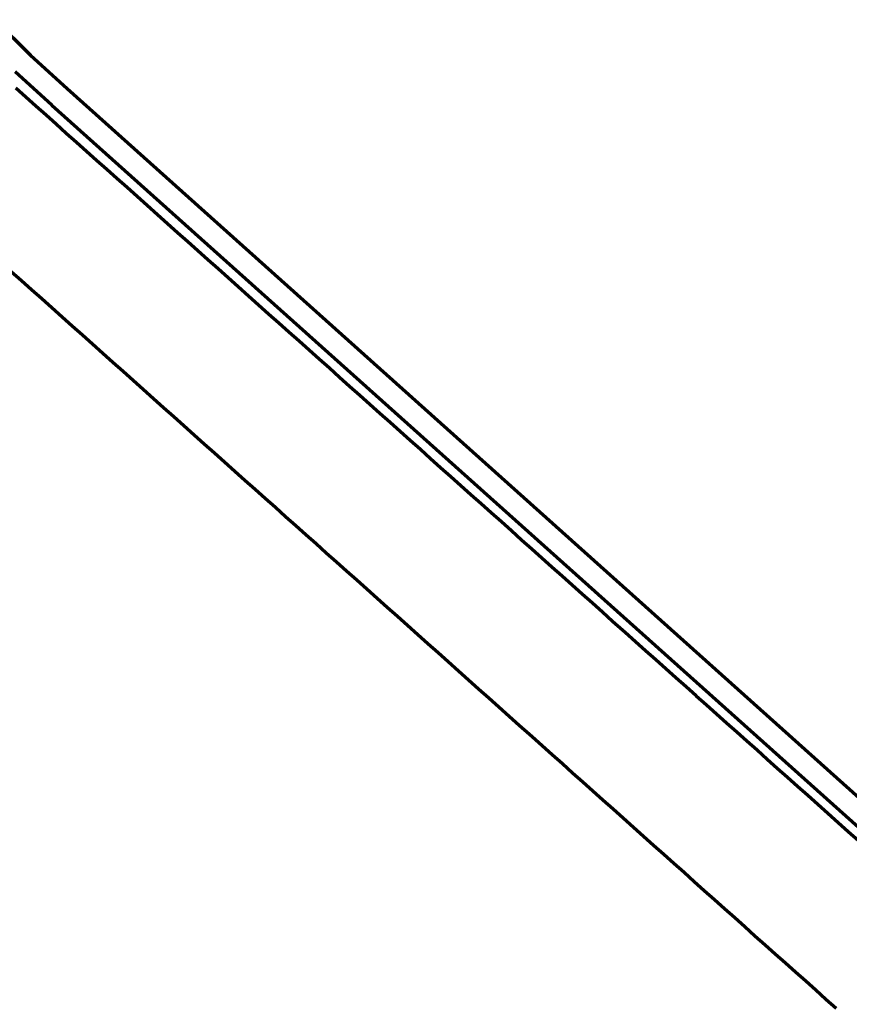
# Model space of a CAD drawing. Header units: metres. Extents: x 98902 to 136161, y 449037 to 499677.
# Tile 46 of 200: x 112541 to 112908, y 483280 to 483716. Entities that reach past the tile are written whole.
import ezdxf

# ---------------------------------------------------------------- set-up
doc = ezdxf.new("R2010")
doc.units = ezdxf.units.M
doc.layers.add('B-WE-OG-INFO_EIS VOORZORGSMAATREGEL-GV', color=7, linetype='Continuous', lineweight=70, true_color=0xfa194b)

msp = doc.modelspace()

# ---------------------------------------------------------------- linework, layer by layer
at = {"layer": 'B-WE-OG-INFO_EIS VOORZORGSMAATREGEL-GV', "flags": 128}
for points in [[(112529.93, 483715.76), (112545.82, 483700.12), (112562.08, 483685.25), (113044.22, 483253.7), (113044.22, 483253.7), (113044.22, 483253.7), (113075.89, 483224.46), (113202.39, 483111.69)], [(113194.47, 483105.36), (113069.18, 483217.05), (113037.49, 483246.3), (113037.49, 483246.3), (112555.36, 483677.84), (112555.34, 483677.87), (112555.3, 483677.9), (112539.05, 483692.75)], [(112539.34, 483685.6), (112543.82, 483681.6), (112543.82, 483681.6), (112548.3, 483677.6), (112552.77, 483673.61), (112557.25, 483669.61), (112561.73, 483665.61), (112566.21, 483661.61), (112566.21, 483661.61), (112570.69, 483657.61), (112575.16, 483653.61), (112579.64, 483649.61), (112584.12, 483645.62), (112588.6, 483641.62), (112593.08, 483637.62), (112597.56, 483633.62), (112602.04, 483629.62), (112606.51, 483625.62), (112606.52, 483625.62), (112610.99, 483621.62), (112615.47, 483617.62), (112619.95, 483613.63), (112619.95, 483613.63), (112624.43, 483609.63), (112624.43, 483609.62), (112628.9, 483605.63), (112633.38, 483601.63), (112637.86, 483597.63), (112642.34, 483593.63), (112642.34, 483593.63), (112646.82, 483589.63), (112651.3, 483585.64), (112655.77, 483581.64), (112655.77, 483581.64), (112655.77, 483581.64), (112660.25, 483577.64), (112664.73, 483573.64), (112669.21, 483569.64), (112673.69, 483565.64), (112678.17, 483561.64), (112682.64, 483557.64), (112687.12, 483553.65), (112687.12, 483553.65), (112691.6, 483549.65), (112696.08, 483545.65), (112700.56, 483541.65), (112700.56, 483541.65), (112705.04, 483537.65), (112705.04, 483537.65), (112709.51, 483533.65), (112713.99, 483529.65), (112718.47, 483525.66), (112722.95, 483521.66), (112727.43, 483517.66), (112731.9, 483513.66), (112736.38, 483509.66), (112740.86, 483505.66), (112745.34, 483501.66), (112749.82, 483497.67), (112749.82, 483497.66), (112754.3, 483493.66), (112758.77, 483489.67), (112763.25, 483485.67), (112763.26, 483485.66), (112767.73, 483481.67), (112767.73, 483481.67), (112772.21, 483477.67), (112776.69, 483473.67), (112781.17, 483469.67), (112785.65, 483465.67), (112790.12, 483461.67), (112794.6, 483457.68), (112799.08, 483453.68), (112803.56, 483449.68), (112808.03, 483445.68), (112808.04, 483445.68), (112809.16, 483444.68), (112809.16, 483444.68), (112813.64, 483440.68), (112818.13, 483436.67), (112818.13, 483436.67), (112822.61, 483432.67), (112827.1, 483428.66), (112831.58, 483424.66), (112831.58, 483424.66), (112836.07, 483420.65), (112840.55, 483416.65), (112840.56, 483416.64), (112845.04, 483412.64), (112849.52, 483408.64), (112849.52, 483408.64), (112854.01, 483404.63), (112854.01, 483404.63), (112858.49, 483400.63), (112862.98, 483396.62), (112867.47, 483392.62), (112871.95, 483388.61), (112876.44, 483384.61), (112880.92, 483380.6), (112885.41, 483376.6), (112889.89, 483372.59), (112889.89, 483372.59), (112894.38, 483368.59), (112894.38, 483368.58), (112898.87, 483364.58), (112903.35, 483360.58), (112907.83, 483356.57), (112907.84, 483356.57), (112912.32, 483352.57)], [(112902.47, 483278.24), (112897.98, 483282.25), (112893.49, 483286.26), (112889.01, 483290.26), (112884.52, 483294.27), (112880.03, 483298.28), (112875.55, 483302.28), (112871.06, 483306.29), (112866.57, 483310.29), (112862.09, 483314.3), (112857.6, 483318.31), (112853.11, 483322.31), (112853.11, 483322.32), (112848.62, 483326.32), (112844.14, 483330.33), (112844.14, 483330.33), (112839.65, 483334.33), (112835.16, 483338.34), (112830.68, 483342.35), (112826.19, 483346.35), (112826.19, 483346.35), (112821.71, 483350.36), (112817.22, 483354.36), (112812.73, 483358.37), (112812.73, 483358.37), (112808.25, 483362.38), (112808.24, 483362.38), (112803.76, 483366.38), (112803.76, 483366.38), (112799.27, 483370.39), (112799.27, 483370.39), (112794.78, 483374.4), (112790.3, 483378.4), (112785.81, 483382.41), (112785.81, 483382.41), (112785.81, 483382.41), (112781.32, 483386.42), (112776.84, 483390.42), (112776.83, 483390.43), (112772.35, 483394.43), (112772.35, 483394.43), (112767.87, 483398.43), (112767.87, 483398.43), (112766.74, 483399.44), (112766.74, 483399.44), (112766.74, 483399.44), (112762.24, 483403.46), (112762.24, 483403.46), (112757.74, 483407.47), (112753.25, 483411.49), (112748.75, 483415.5), (112748.75, 483415.5), (112744.25, 483419.52), (112744.25, 483419.52), (112739.75, 483423.53), (112735.26, 483427.55), (112730.76, 483431.57), (112726.26, 483435.58), (112726.26, 483435.58), (112721.77, 483439.6), (112721.76, 483439.6), (112717.26, 483443.61), (112712.77, 483447.63), (112712.77, 483447.63), (112712.77, 483447.63), (112708.27, 483451.65), (112708.27, 483451.65), (112703.77, 483455.66), (112703.77, 483455.67), (112699.28, 483459.68), (112699.27, 483459.68), (112694.78, 483463.7), (112694.78, 483463.7), (112694.77, 483463.7), (112690.28, 483467.71), (112690.28, 483467.71), (112685.78, 483471.73), (112685.78, 483471.73), (112681.28, 483475.74), (112676.78, 483479.76), (112672.29, 483483.78), (112667.79, 483487.79), (112663.29, 483491.81), (112658.79, 483495.82), (112654.29, 483499.84), (112654.29, 483499.84), (112649.8, 483503.86), (112645.3, 483507.87), (112640.8, 483511.89), (112636.31, 483515.9), (112636.3, 483515.9), (112631.81, 483519.92), (112627.31, 483523.93), (112627.31, 483523.94), (112622.81, 483527.95), (112622.81, 483527.96), (112618.31, 483531.97), (112618.31, 483531.97), (112613.82, 483535.98), (112613.81, 483535.99), (112609.32, 483540), (112604.82, 483544.02), (112604.82, 483544.02), (112600.32, 483548.03), (112595.82, 483552.05), (112595.82, 483552.05), (112591.33, 483556.07), (112586.83, 483560.08), (112582.34, 483564.09), (112582.33, 483564.1), (112577.83, 483568.11), (112577.83, 483568.11), (112577.83, 483568.11), (112573.34, 483572.13), (112568.84, 483576.15), (112564.34, 483580.16), (112559.84, 483584.18), (112555.35, 483588.19), (112555.35, 483588.19), (112550.85, 483592.21), (112546.35, 483596.22), (112546.35, 483596.23), (112546.35, 483596.23), (112541.86, 483600.24), (112541.85, 483600.24), (112537.35, 483604.26)]]:
    msp.add_lwpolyline(points, dxfattribs=at)

doc.saveas('drawing.dxf')
